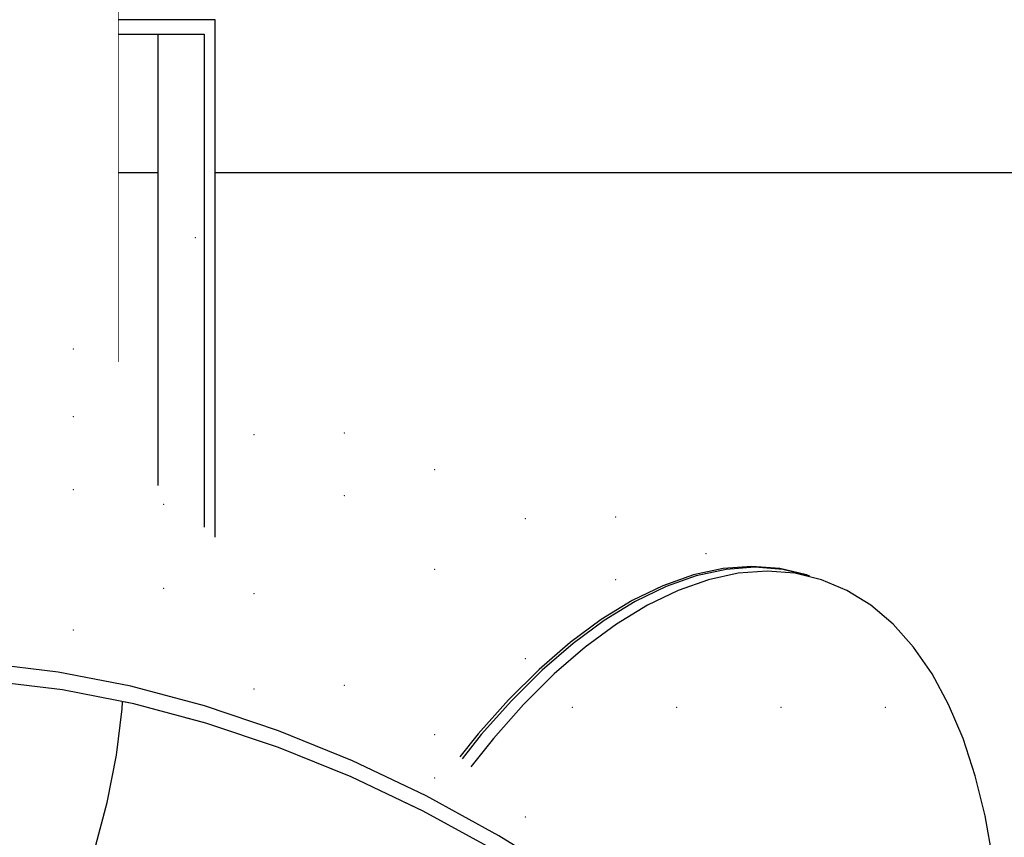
# Model space of a CAD drawing. Header units: millimetres. Extents: x -543656 to -529918, y -2500 to 6290.
# Tile 32 of 58: x -538948 to -538812, y 4940 to 5053. Entities that reach past the tile are written whole.
import ezdxf

# ---------------------------------------------------------------- set-up
doc = ezdxf.new("R2010")
doc.units = ezdxf.units.MM
doc.header["$MEASUREMENT"] = 0
doc.linetypes.add('Wipeout_Contour', pattern=[1000, 0, -1000])
for name, color, linetype in [('2 - KÓTA NS.2D', 7, 'Continuous'), ('3 - SVĚTLA.3D', 7, 'Continuous'), ('4 - OBKLADY VNĚJŠÍ.3D', 7, 'Continuous'), ('4 - PRVKY ZÁMEČNICKÉ.3D', 7, 'Continuous'), ('Výplně - Povrchové', 7, 'Continuous'), ('Výplně – Řezové', 7, 'Continuous')]:
    doc.layers.add(name, color=color, linetype=linetype)
doc.styles.add('GENEROVANÝ_STYL_1', font='Arial.ttf')
doc.dimstyles.new('GENEROVANÝ_STYL__1', dxfattribs={"dimtxt": 100, "dimasz": 85.5, "dimexe": 0.18, "dimexo": 450, "dimgap": 0, "dimtad": 1, "dimdec": 0, "dimzin": 0, "dimdsep": 46, "dimtxsty": 'GENEROVANÝ_STYL_1', "dimblk": 'ARROWHEAD_6', "dimblk1": 'ARROWHEAD_6', "dimblk2": 'ARROWHEAD_6', "dimcen": 0.09, "dimclrd": 256, "dimclre": 256, "dimclrt": 256, "dimazin": 0, "dimtfac": 1, "dimtdec": 4, "dimtmove": 0, "dimatfit": 3, "dimfxl": 1, "dimtolj": 1, "dimtzin": 0, "dimarcsym": 0})

# ---------------------------------------------------------------- blocks, each defined once
blk = doc.blocks.new('Řez_27', base_point=(-1697940.48, 0))
at = {"color": 254, "linetype": 'Wipeout_Contour', "lineweight": 0, "ltscale": 16710043.8509302}
blk.add_wipeout([(-539054.22, 5051.08), (-539054.22, 5021.72), (-539047.73, 5022.05), (-539046.73, 5021.9), (-539046.73, 5009.38), (-539045.93, 5010.29), (-539041.68, 5014.5), (-539038.78, 5017.01), (-539033.64, 5017.04), (-539032.38, 5017.05), (-539031.02, 5017.75), (-539024.5, 5020.59), (-539017.98, 5022.95), (-539011.51, 5024.79), (-539005.12, 5026.12), (-538998.85, 5026.92), (-538992.74, 5027.19), (-538986.83, 5026.92), (-538981.15, 5026.12), (-538975.74, 5024.79), (-538970.64, 5022.95), (-538965.87, 5020.59), (-538961.46, 5017.75), (-538957.45, 5014.42), (-538954.9, 5012.13), (-538934.22, 5005.74), (-538934.22, 5058.61), (-539054.22, 5058.61), (-539054.22, 5053.08), (-539047.09, 5053.08), (-539019.84, 5051.08)], dxfattribs=at).dxf.layer = 'Výplně - Povrchové'
at = {"layer": '4 - PRVKY ZÁMEČNICKÉ.3D', "color": 181, "linetype": 'Continuous', "lineweight": 30, "true_color": 0x9e3eff}
blk.add_line((-538934.22, 5058.61), (-538934.22, 5005.74), dxfattribs=at)
blk = doc.blocks.new('Řez_51', base_point=(-1697940.48, 0))
at = {"color": 254, "linetype": 'Wipeout_Contour', "lineweight": 0, "ltscale": 3231311.224943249}
blk.add_wipeout([(-538934.22, 5149.96), (-538934.22, 5053.08), (-538920.83, 5053.08), (-538920.83, 5031.92), (-537729.22, 5031.92), (-537729.22, 5149.96)], dxfattribs=at).dxf.layer = 'Výplně - Povrchové'
at = {"color": 254, "linetype": 'Wipeout_Contour', "lineweight": 0, "ltscale": 2155820.334147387}
blk.add_wipeout([(-538934.22, 5031.92), (-538928.79, 5031.92), (-538928.79, 5051.08), (-538934.22, 5051.08)], dxfattribs=at).dxf.layer = 'Výplně - Povrchové'
blk = doc.blocks.new('Řez_52', base_point=(-1697940.48, 0))
at = {"color": 254, "linetype": 'Wipeout_Contour', "lineweight": 0, "ltscale": 30711296.9890843}
blk.add_wipeout([(-538933.02, 4754.8), (-538939.22, 4754.01), (-538939.22, 500), (-537724.22, 500), (-537724.22, 4888.41), (-537729.22, 4888.41), (-537729.22, 5031.92), (-538920.83, 5031.92), (-538920.83, 5001.59), (-538839.08, 4976.3), (-538838.92, 4976.23), (-538838.66, 4976.17), (-538836.99, 4975.65), (-538833.48, 4974.17), (-538830.18, 4972.11), (-538827.11, 4969.49), (-538824.28, 4966.31), (-538821.71, 4962.61), (-538819.43, 4958.39), (-538817.43, 4953.7), (-538815.74, 4948.55), (-538814.37, 4942.98), (-538813.32, 4937.02), (-538812.61, 4930.72), (-538812.22, 4924.1), (-538812.18, 4917.21), (-538812.47, 4910.1), (-538813.1, 4902.8), (-538814.06, 4895.36), (-538815.34, 4887.83), (-538816.95, 4880.25), (-538818.86, 4872.67), (-538821.07, 4865.14), (-538823.56, 4857.7), (-538826.32, 4850.4), (-538829.33, 4843.28), (-538832.57, 4836.4), (-538836.03, 4829.78), (-538839.67, 4823.47), (-538843.49, 4817.52), (-538847.44, 4811.95), (-538851.52, 4806.8), (-538855.69, 4802.1), (-538859.94, 4797.89), (-538864.22, 4794.18), (-538868.52, 4791.01), (-538868.86, 4790.8), (-538870.18, 4789.43), (-538875.89, 4784.09), (-538881.82, 4779.1), (-538887.95, 4774.48), (-538894.24, 4770.27), (-538900.64, 4766.49), (-538907.12, 4763.17), (-538913.64, 4760.32), (-538920.16, 4757.97), (-538926.63, 4756.12)], dxfattribs=at).dxf.layer = 'Výplně - Povrchové'
at = {"layer": '4 - OBKLADY VNĚJŠÍ.3D', "color": 7, "linetype": 'Continuous', "lineweight": 30}
blk.add_line((-537729.22, 5031.92), (-538920.83, 5031.92), dxfattribs=at)
at = {"color": 254, "linetype": 'Wipeout_Contour', "lineweight": 0, "ltscale": 2155819.472980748}
blk.add_wipeout([(-538928.79, 5031.92), (-538934.22, 5031.92), (-538934.22, 5005.74), (-538928.79, 5004.06)], dxfattribs=at).dxf.layer = 'Výplně - Povrchové'
at = {"layer": '4 - OBKLADY VNĚJŠÍ.3D', "color": 7, "linetype": 'Continuous', "lineweight": 30}
blk.add_line((-538928.79, 5031.92), (-538934.22, 5031.92), dxfattribs=at)
blk = doc.blocks.new('Řez_110', base_point=(-1697940.48, 0))
at = {"color": 254, "linetype": 'Wipeout_Contour', "lineweight": 0, "ltscale": 2155860.023939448}
blk.add_wipeout([(-538954.9, 5012.13), (-538954.47, 5011.75), (-538928.79, 5003.8), (-538928.79, 5004.06)], dxfattribs=at).dxf.layer = 'Výplně - Povrchové'
at = {"color": 254, "linetype": 'Wipeout_Contour', "lineweight": 0, "ltscale": 2155615.842162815}
blk.add_wipeout([(-538839.08, 4976.3), (-538920.83, 5001.59), (-538920.83, 5001.34), (-538842.77, 4977.19)], dxfattribs=at).dxf.layer = 'Výplně - Povrchové'
at = {"color": 254, "linetype": 'Wipeout_Contour', "lineweight": 0, "ltscale": 24794578.17682935}
blk.add_wipeout([(-539039.63, 4895.49), (-539040.02, 4886.76), (-539039.63, 4877.73), (-539038.45, 4868.47), (-539036.49, 4859.03), (-539033.76, 4849.47), (-539033.22, 4847.97), (-539027.96, 4849.06), (-539021.61, 4850.87), (-539015.23, 4853.17), (-539008.84, 4855.96), (-539002.49, 4859.22), (-538996.21, 4862.92), (-538990.05, 4867.05), (-538984.04, 4871.57), (-538978.23, 4876.46), (-538972.63, 4881.7), (-538967.3, 4887.24), (-538962.26, 4893.05), (-538957.55, 4899.11), (-538953.19, 4905.36), (-538949.21, 4911.77), (-538945.63, 4918.31), (-538942.49, 4924.92), (-538939.78, 4931.58), (-538937.54, 4938.24), (-538935.78, 4944.86), (-538934.5, 4951.4), (-538933.72, 4957.81), (-538933.68, 4958.78), (-538941.96, 4960.4), (-538951.62, 4961.57), (-538961.05, 4962), (-538970.17, 4961.66), (-538978.93, 4960.57), (-538987.29, 4958.74), (-538995.18, 4956.16), (-539002.55, 4952.87), (-539009.37, 4948.87), (-539015.59, 4944.2), (-539021.17, 4938.89), (-539026.08, 4932.96), (-539030.28, 4926.45), (-539033.76, 4919.4), (-539036.49, 4911.86), (-539038.45, 4903.88)], dxfattribs=at).dxf.layer = 'Výplně - Povrchové'
at = {"color": 254, "linetype": 'Wipeout_Contour', "lineweight": 0, "ltscale": 2155858.094284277}
blk.add_wipeout([(-538954.47, 5011.75), (-538952.95, 5010.39), (-538928.79, 5002.91), (-538928.79, 5003.8)], dxfattribs=at).dxf.layer = 'Výplně - Povrchové'
at = {"color": 254, "linetype": 'Wipeout_Contour', "lineweight": 0, "ltscale": 2155623.383282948}
blk.add_wipeout([(-538920.83, 5001.34), (-538920.83, 5000.45), (-538846.63, 4977.49), (-538842.77, 4977.19)], dxfattribs=at).dxf.layer = 'Výplně - Povrchové'
at = {"color": 254, "linetype": 'Wipeout_Contour', "lineweight": 0, "ltscale": 2694827.676055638}
blk.add_wipeout([(-538952.95, 5010.39), (-538950.77, 5008.42), (-538950.43, 5008.07), (-538928.79, 5001.38), (-538928.79, 5002.91)], dxfattribs=at).dxf.layer = 'Výplně - Povrchové'
at = {"color": 254, "linetype": 'Wipeout_Contour', "lineweight": 0, "ltscale": 2155631.201636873}
blk.add_wipeout([(-538846.63, 4977.49), (-538920.83, 5000.45), (-538920.83, 4998.91), (-538850.62, 4977.19)], dxfattribs=at).dxf.layer = 'Výplně - Povrchové'
at = {"color": 254, "linetype": 'Wipeout_Contour', "lineweight": 0, "ltscale": 3233792.686763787}
blk.add_wipeout([(-538950.43, 5008.07), (-538950.24, 5007.87), (-538949.1, 5006.92), (-538946.68, 5004.75), (-538928.79, 4999.22), (-538928.79, 5001.38)], dxfattribs=at).dxf.layer = 'Výplně - Povrchové'
at = {"color": 254, "linetype": 'Wipeout_Contour', "lineweight": 0, "ltscale": 2155639.249042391}
blk.add_wipeout([(-538920.83, 4996.75), (-538854.72, 4976.3), (-538850.62, 4977.19), (-538920.83, 4998.91)], dxfattribs=at).dxf.layer = 'Výplně - Povrchové'
at = {"color": 254, "linetype": 'Wipeout_Contour', "lineweight": 0, "ltscale": 2155839.25299727}
blk.add_wipeout([(-538946.68, 5004.75), (-538941.96, 5000.51), (-538928.79, 4996.44), (-538928.79, 4999.22)], dxfattribs=at).dxf.layer = 'Výplně - Povrchové'
at = {"color": 254, "linetype": 'Wipeout_Contour', "lineweight": 0, "ltscale": 2155647.475538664}
blk.add_wipeout([(-538920.83, 4993.97), (-538858.92, 4974.82), (-538854.72, 4976.3), (-538920.83, 4996.75)], dxfattribs=at).dxf.layer = 'Výplně - Povrchové'
at = {"color": 254, "linetype": 'Wipeout_Contour', "lineweight": 0, "ltscale": 2155828.830596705}
blk.add_wipeout([(-538928.79, 4996.44), (-538941.96, 5000.51), (-538936.23, 4995.36), (-538928.79, 4993.06)], dxfattribs=at).dxf.layer = 'Výplně - Povrchové'
at = {"color": 254, "linetype": 'Wipeout_Contour', "lineweight": 0, "ltscale": 2155655.830366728}
blk.add_wipeout([(-538920.83, 4990.6), (-538863.17, 4972.76), (-538858.92, 4974.82), (-538920.83, 4993.97)], dxfattribs=at).dxf.layer = 'Výplně - Povrchové'
at = {"color": 254, "linetype": 'Wipeout_Contour', "lineweight": 0, "ltscale": 2155816.679045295}
blk.add_wipeout([(-538936.23, 4995.36), (-538929.51, 4989.33), (-538928.79, 4989.11), (-538928.79, 4993.06)], dxfattribs=at).dxf.layer = 'Výplně - Povrchové'
at = {"color": 254, "linetype": 'Wipeout_Contour', "lineweight": 0, "ltscale": 2155664.261989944}
blk.add_wipeout([(-538863.17, 4972.76), (-538920.83, 4990.6), (-538920.83, 4986.65), (-538867.47, 4970.14)], dxfattribs=at).dxf.layer = 'Výplně - Povrchové'
at = {"color": 254, "linetype": 'Wipeout_Contour', "lineweight": 0, "ltscale": 1616856.864621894}
blk.add_wipeout([(-538928.79, 4989.11), (-538929.51, 4989.33), (-538928.79, 4988.68)], dxfattribs=at).dxf.layer = 'Výplně - Povrchové'
at = {"color": 254, "linetype": 'Wipeout_Contour', "lineweight": 0, "ltscale": 2155672.718330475}
blk.add_wipeout([(-538920.83, 4982.14), (-538871.77, 4966.96), (-538867.47, 4970.14), (-538920.83, 4986.65)], dxfattribs=at).dxf.layer = 'Výplně - Povrchové'
at = {"color": 254, "linetype": 'Wipeout_Contour', "lineweight": 0, "ltscale": 2694617.117212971}
blk.add_wipeout([(-538920.83, 4982.14), (-538920.83, 4981.53), (-538913.31, 4974.78), (-538876.05, 4963.25), (-538871.77, 4966.96)], dxfattribs=at).dxf.layer = 'Výplně - Povrchové'
at = {"color": 254, "linetype": 'Wipeout_Contour', "lineweight": 0, "ltscale": 2155665.241012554}
blk.add_wipeout([(-538913.31, 4974.78), (-538903.93, 4966.35), (-538880.3, 4959.04), (-538876.05, 4963.25)], dxfattribs=at).dxf.layer = 'Výplně - Povrchové'
at = {"color": 254, "linetype": 'Wipeout_Contour', "lineweight": 0, "ltscale": 2155653.974309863}
blk.add_wipeout([(-538903.93, 4966.35), (-538893.76, 4957.22), (-538884.47, 4954.35), (-538880.3, 4959.04)], dxfattribs=at).dxf.layer = 'Výplně - Povrchové'
at = {"color": 254, "linetype": 'Wipeout_Contour', "lineweight": 0, "ltscale": 1616733.773397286}
blk.add_wipeout([(-538884.47, 4954.35), (-538893.76, 4957.22), (-538887, 4951.15)], dxfattribs=at).dxf.layer = 'Výplně - Povrchové'
at = {"color": 254, "linetype": 'Wipeout_Contour', "lineweight": 0, "ltscale": 14011036.46150926}
blk.add_wipeout([(-538884.47, 4954.35), (-538887, 4951.15), (-538886.7, 4950.88), (-538884.05, 4954.22), (-538879.88, 4958.91), (-538875.64, 4963.13), (-538871.35, 4966.83), (-538867.05, 4970.01), (-538862.76, 4972.63), (-538858.5, 4974.69), (-538854.31, 4976.17), (-538850.2, 4977.06), (-538846.21, 4977.36), (-538842.35, 4977.06), (-538838.92, 4976.23), (-538839.08, 4976.3), (-538842.77, 4977.19), (-538846.63, 4977.49), (-538850.62, 4977.19), (-538854.72, 4976.3), (-538858.92, 4974.82), (-538863.17, 4972.76), (-538867.47, 4970.14), (-538871.77, 4966.96), (-538876.05, 4963.25), (-538880.3, 4959.04)], dxfattribs=at).dxf.layer = 'Výplně - Povrchové'
at = {"color": 254, "linetype": 'Wipeout_Contour', "lineweight": 0, "ltscale": 2155450.59907584}
blk.add_wipeout([(-538838.66, 4976.17), (-538842.35, 4977.06), (-538840.68, 4976.54), (-538836.99, 4975.65)], dxfattribs=at).dxf.layer = 'Výplně - Povrchové'
at = {"color": 254, "linetype": 'Wipeout_Contour', "lineweight": 0, "ltscale": 2155465.711927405}
blk.add_wipeout([(-538842.35, 4977.06), (-538846.21, 4977.36), (-538844.53, 4976.84), (-538840.68, 4976.54)], dxfattribs=at).dxf.layer = 'Výplně - Povrchové'
at = {"color": 254, "linetype": 'Wipeout_Contour', "lineweight": 0, "ltscale": 2155481.403077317}
blk.add_wipeout([(-538846.21, 4977.36), (-538850.2, 4977.06), (-538848.53, 4976.54), (-538844.53, 4976.84)], dxfattribs=at).dxf.layer = 'Výplně - Povrchové'
at = {"color": 254, "linetype": 'Wipeout_Contour', "lineweight": 0, "ltscale": 2155497.575784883}
blk.add_wipeout([(-538850.2, 4977.06), (-538854.31, 4976.17), (-538852.63, 4975.65), (-538848.53, 4976.54)], dxfattribs=at).dxf.layer = 'Výplně - Povrchové'
at = {"color": 254, "linetype": 'Wipeout_Contour', "lineweight": 0, "ltscale": 2155514.130348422}
blk.add_wipeout([(-538858.5, 4974.69), (-538856.83, 4974.17), (-538852.63, 4975.65), (-538854.31, 4976.17)], dxfattribs=at).dxf.layer = 'Výplně - Povrchové'
at = {"color": 254, "linetype": 'Wipeout_Contour', "lineweight": 0, "ltscale": 2155530.964719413}
blk.add_wipeout([(-538858.5, 4974.69), (-538862.76, 4972.63), (-538861.08, 4972.11), (-538856.83, 4974.17)], dxfattribs=at).dxf.layer = 'Výplně - Povrchové'
at = {"color": 254, "linetype": 'Wipeout_Contour', "lineweight": 0, "ltscale": 2155547.975131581}
blk.add_wipeout([(-538862.76, 4972.63), (-538867.05, 4970.01), (-538865.37, 4969.49), (-538861.08, 4972.11)], dxfattribs=at).dxf.layer = 'Výplně - Povrchové'
at = {"color": 254, "linetype": 'Wipeout_Contour', "lineweight": 0, "ltscale": 2155565.056739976}
blk.add_wipeout([(-538867.05, 4970.01), (-538871.35, 4966.83), (-538869.68, 4966.31), (-538865.37, 4969.49)], dxfattribs=at).dxf.layer = 'Výplně - Povrchové'
at = {"color": 254, "linetype": 'Wipeout_Contour', "lineweight": 0, "ltscale": 2155582.10426664}
blk.add_wipeout([(-538871.35, 4966.83), (-538875.64, 4963.13), (-538873.96, 4962.61), (-538869.68, 4966.31)], dxfattribs=at).dxf.layer = 'Výplně - Povrchové'
at = {"color": 254, "linetype": 'Wipeout_Contour', "lineweight": 0, "ltscale": 2155599.012648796}
blk.add_wipeout([(-538875.64, 4963.13), (-538879.88, 4958.91), (-538878.2, 4958.39), (-538873.96, 4962.61)], dxfattribs=at).dxf.layer = 'Výplně - Povrchové'
at = {"color": 254, "linetype": 'Wipeout_Contour', "lineweight": 0, "ltscale": 2155615.677685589}
blk.add_wipeout([(-538879.88, 4958.91), (-538884.05, 4954.22), (-538882.38, 4953.7), (-538878.2, 4958.39)], dxfattribs=at).dxf.layer = 'Výplně - Povrchové'
at = {"color": 254, "linetype": 'Wipeout_Contour', "lineweight": 0, "ltscale": 2155629.512081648}
blk.add_wipeout([(-538886.7, 4950.88), (-538885.48, 4949.78), (-538882.38, 4953.7), (-538884.05, 4954.22)], dxfattribs=at).dxf.layer = 'Výplně - Povrchové'
at = {"color": 254, "linetype": 'Wipeout_Contour', "lineweight": 0, "ltscale": 47419955.98496186}
blk.add_wipeout([(-538885.48, 4949.78), (-538866.92, 4933.12), (-538866, 4933.79), (-538863.43, 4935.37), (-538860.88, 4936.6), (-538858.36, 4937.49), (-538855.9, 4938.03), (-538853.5, 4938.2), (-538851.19, 4938.03), (-538848.97, 4937.49), (-538846.87, 4936.6), (-538844.89, 4935.37), (-538843.04, 4933.79), (-538841.35, 4931.89), (-538839.81, 4929.66), (-538838.44, 4927.14), (-538837.24, 4924.32), (-538836.23, 4921.23), (-538835.4, 4917.89), (-538834.77, 4914.31), (-538834.34, 4910.53), (-538834.11, 4906.56), (-538834.09, 4902.43), (-538834.26, 4898.16), (-538834.36, 4897.06), (-538834.14, 4896.58), (-538832.4, 4891.24), (-538831.15, 4885.58), (-538830.42, 4879.65), (-538830.19, 4873.47), (-538830.48, 4867.1), (-538831.27, 4860.55), (-538832.57, 4853.88), (-538834.37, 4847.13), (-538836.66, 4840.33), (-538839.42, 4833.54), (-538842.63, 4826.79), (-538846.28, 4820.12), (-538850.34, 4813.57), (-538854.79, 4807.19), (-538859.6, 4801.02), (-538864.74, 4795.08), (-538868.86, 4790.8), (-538868.52, 4791.01), (-538864.22, 4794.18), (-538859.94, 4797.89), (-538855.69, 4802.1), (-538851.52, 4806.8), (-538847.44, 4811.95), (-538843.49, 4817.52), (-538839.67, 4823.47), (-538836.03, 4829.78), (-538832.57, 4836.4), (-538829.33, 4843.28), (-538826.32, 4850.4), (-538823.56, 4857.7), (-538821.07, 4865.14), (-538818.86, 4872.67), (-538816.95, 4880.25), (-538815.34, 4887.83), (-538814.06, 4895.36), (-538813.1, 4902.8), (-538812.47, 4910.1), (-538812.18, 4917.21), (-538812.22, 4924.1), (-538812.61, 4930.72), (-538813.32, 4937.02), (-538814.37, 4942.98), (-538815.74, 4948.55), (-538817.43, 4953.7), (-538819.43, 4958.39), (-538821.71, 4962.61), (-538824.28, 4966.31), (-538827.11, 4969.49), (-538830.18, 4972.11), (-538833.48, 4974.17), (-538836.99, 4975.65), (-538840.68, 4976.54), (-538844.53, 4976.84), (-538848.53, 4976.54), (-538852.63, 4975.65), (-538856.83, 4974.17), (-538861.08, 4972.11), (-538865.37, 4969.49), (-538869.68, 4966.31), (-538873.96, 4962.61), (-538878.2, 4958.39), (-538882.38, 4953.7)], dxfattribs=at).dxf.layer = 'Výplně - Povrchové'
at = {"layer": '3 - SVĚTLA.3D', "color": 181, "linetype": 'Continuous', "lineweight": 30, "true_color": 0x9e3eff}
for p, q in [((-538842.35, 4977.06), (-538846.21, 4977.36)), ((-538839.08, 4976.3), (-538842.77, 4977.19)), ((-538838.66, 4976.17), (-538842.35, 4977.06)), ((-538840.68, 4976.54), (-538844.53, 4976.84)), ((-538836.99, 4975.65), (-538840.68, 4976.54)), ((-538838.92, 4976.23), (-538839.08, 4976.3)), ((-538833.48, 4974.17), (-538836.99, 4975.65)), ((-538830.18, 4972.11), (-538833.48, 4974.17)), ((-538827.11, 4969.49), (-538830.18, 4972.11)), ((-538824.28, 4966.31), (-538827.11, 4969.49)), ((-538821.71, 4962.61), (-538824.28, 4966.31)), ((-538819.43, 4958.39), (-538821.71, 4962.61)), ((-538817.43, 4953.7), (-538819.43, 4958.39)), ((-538815.74, 4948.55), (-538817.43, 4953.7)), ((-538814.37, 4942.98), (-538815.74, 4948.55)), ((-538813.32, 4937.02), (-538814.37, 4942.98))]:
    blk.add_line(p, q, dxfattribs=at)
at = {"layer": '3 - SVĚTLA.3D', "color": 7, "linetype": 'Continuous', "lineweight": 0}
for p in [(-538842.6, 4958), (-538828.17, 4958)]:
    blk.add_point(p, dxfattribs=at)
at = {"color": 254, "linetype": 'Wipeout_Contour', "lineweight": 0, "ltscale": 2694566.53050419}
blk.add_wipeout([(-538953.11, 5010.25), (-538852.83, 4920.17), (-538849.95, 4917.68), (-538847.23, 4915.42), (-538949.1, 5006.92)], dxfattribs=at).dxf.layer = 'Výplně - Povrchové'
at = {"layer": '3 - SVĚTLA.3D', "color": 181, "linetype": 'Continuous', "lineweight": 30, "true_color": 0x9e3eff}
for p, q in [((-538846.63, 4977.49), (-538850.62, 4977.19)), ((-538846.21, 4977.36), (-538850.2, 4977.06)), ((-538842.77, 4977.19), (-538846.63, 4977.49)), ((-538844.53, 4976.84), (-538848.53, 4976.54))]:
    blk.add_line(p, q, dxfattribs=at)
at = {"color": 254, "linetype": 'Wipeout_Contour', "lineweight": 0, "ltscale": 2155717.137086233}
blk.add_wipeout([(-538957.52, 5013.09), (-538862.14, 4927.42), (-538852.83, 4920.17), (-538953.11, 5010.25)], dxfattribs=at).dxf.layer = 'Výplně - Povrchové'
at = {"layer": '3 - SVĚTLA.3D', "color": 181, "linetype": 'Continuous', "lineweight": 30, "true_color": 0x9e3eff}
for p, q in [((-538850.62, 4977.19), (-538854.72, 4976.3)), ((-538850.2, 4977.06), (-538854.31, 4976.17)), ((-538854.72, 4976.3), (-538858.92, 4974.82)), ((-538854.31, 4976.17), (-538858.5, 4974.69)), ((-538852.63, 4975.65), (-538856.83, 4974.17)), ((-538848.53, 4976.54), (-538852.63, 4975.65)), ((-538856.83, 4974.17), (-538861.08, 4972.11))]:
    blk.add_line(p, q, dxfattribs=at)
at = {"layer": '3 - SVĚTLA.3D', "color": 7, "linetype": 'Continuous', "lineweight": 0}
for p in [(-538852.98, 4979.25), (-538857.04, 4958)]:
    blk.add_point(p, dxfattribs=at)
at = {"color": 254, "linetype": 'Wipeout_Contour', "lineweight": 0, "ltscale": 2155745.410950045}
blk.add_wipeout([(-538957.52, 5013.09), (-538962.29, 5015.45), (-538871.75, 4934.13), (-538862.14, 4927.42)], dxfattribs=at).dxf.layer = 'Výplně - Povrchové'
at = {"layer": '3 - SVĚTLA.3D', "color": 181, "linetype": 'Continuous', "lineweight": 30, "true_color": 0x9e3eff}
for p, q in [((-538858.92, 4974.82), (-538863.17, 4972.76)), ((-538858.5, 4974.69), (-538862.76, 4972.63)), ((-538863.17, 4972.76), (-538867.47, 4970.14)), ((-538862.76, 4972.63), (-538867.05, 4970.01)), ((-538861.08, 4972.11), (-538865.37, 4969.49)), ((-538865.37, 4969.49), (-538869.68, 4966.31))]:
    blk.add_line(p, q, dxfattribs=at)
at = {"layer": '3 - SVĚTLA.3D', "color": 7, "linetype": 'Continuous', "lineweight": 0}
for p in [(-538865.48, 4984.33), (-538865.48, 4975.65)]:
    blk.add_point(p, dxfattribs=at)
at = {"color": 254, "linetype": 'Wipeout_Contour', "lineweight": 0, "ltscale": 2155774.920367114}
blk.add_wipeout([(-538967.39, 5017.29), (-538881.62, 4940.25), (-538871.75, 4934.13), (-538962.29, 5015.45)], dxfattribs=at).dxf.layer = 'Výplně - Povrchové'
at = {"layer": '3 - SVĚTLA.3D', "color": 181, "linetype": 'Continuous', "lineweight": 30, "true_color": 0x9e3eff}
for p, q in [((-538867.47, 4970.14), (-538871.77, 4966.96)), ((-538867.05, 4970.01), (-538871.35, 4966.83)), ((-538871.77, 4966.96), (-538876.05, 4963.25)), ((-538871.35, 4966.83), (-538875.64, 4963.13)), ((-538869.68, 4966.31), (-538873.96, 4962.61))]:
    blk.add_line(p, q, dxfattribs=at)
at = {"layer": '3 - SVĚTLA.3D', "color": 7, "linetype": 'Continuous', "lineweight": 0}
for p in [(-538877.98, 4984.08), (-538877.98, 4964.74), (-538871.47, 4958)]:
    blk.add_point(p, dxfattribs=at)
at = {"color": 254, "linetype": 'Wipeout_Contour', "lineweight": 0, "ltscale": 2155805.483378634}
blk.add_wipeout([(-538967.39, 5017.29), (-538972.8, 5018.62), (-538891.67, 4945.75), (-538881.62, 4940.25)], dxfattribs=at).dxf.layer = 'Výplně - Povrchové'
at = {"layer": '3 - SVĚTLA.3D', "color": 7, "linetype": 'Continuous', "lineweight": 0}
for p in [(-538890.48, 4990.86), (-538890.48, 4977.09)]:
    blk.add_point(p, dxfattribs=at)
at = {"color": 254, "linetype": 'Wipeout_Contour', "lineweight": 0, "ltscale": 2155836.911574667}
blk.add_wipeout([(-538978.48, 5019.42), (-538901.85, 4950.59), (-538891.67, 4945.75), (-538972.8, 5018.62)], dxfattribs=at).dxf.layer = 'Výplně - Povrchové'
at = {"color": 254, "linetype": 'Wipeout_Contour', "lineweight": 0, "ltscale": 2694525.111467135}
blk.add_wipeout([(-538895.04, 4945.03), (-538870.9, 4923.35), (-538869.06, 4925.4), (-538885.1, 4939.8), (-538892.08, 4943.62)], dxfattribs=at).dxf.layer = 'Výplně - Povrchové'
at = {"color": 254, "linetype": 'Wipeout_Contour', "lineweight": 0, "ltscale": 2155869.011173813}
blk.add_wipeout([(-538978.48, 5019.42), (-538984.39, 5019.69), (-538912.09, 4954.75), (-538901.85, 4950.59)], dxfattribs=at).dxf.layer = 'Výplně - Povrchové'
at = {"color": 254, "linetype": 'Wipeout_Contour', "lineweight": 0, "ltscale": 2694559.08447706}
blk.add_wipeout([(-538902.05, 4948.37), (-538905.07, 4949.59), (-538873.11, 4920.89), (-538870.9, 4923.35), (-538895.04, 4945.03)], dxfattribs=at).dxf.layer = 'Výplně - Povrchové'
at = {"layer": '3 - SVĚTLA.3D', "color": 7, "linetype": 'Continuous', "lineweight": 0}
for p in [(-538902.98, 4995.94), (-538902.98, 4987.25), (-538902.98, 4961.03)]:
    blk.add_point(p, dxfattribs=at)
at = {"color": 254, "linetype": 'Wipeout_Contour', "lineweight": 0, "ltscale": 2155901.584211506}
blk.add_wipeout([(-538984.39, 5019.69), (-538990.5, 5019.42), (-538922.33, 4958.2), (-538912.09, 4954.75)], dxfattribs=at).dxf.layer = 'Výplně - Povrchové'
at = {"color": 254, "linetype": 'Wipeout_Contour', "lineweight": 0, "ltscale": 2694593.990051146}
blk.add_wipeout([(-538915.13, 4953.46), (-538875.68, 4918.03), (-538873.11, 4920.89), (-538905.07, 4949.59), (-538912.09, 4952.44)], dxfattribs=at).dxf.layer = 'Výplně - Povrchové'
at = {"layer": '3 - SVĚTLA.3D', "color": 7, "linetype": 'Continuous', "lineweight": 0}
for p in [(-538915.48, 4995.68), (-538915.48, 4973.72), (-538915.48, 4960.52)]:
    blk.add_point(p, dxfattribs=at)
at = {"color": 254, "linetype": 'Wipeout_Contour', "lineweight": 0, "ltscale": 2155934.429882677}
blk.add_wipeout([(-538990.5, 5019.42), (-538996.77, 5018.62), (-538932.51, 4960.91), (-538922.33, 4958.2)], dxfattribs=at).dxf.layer = 'Výplně - Povrchové'
at = {"color": 254, "linetype": 'Wipeout_Contour', "lineweight": 0, "ltscale": 2694629.599836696}
blk.add_wipeout([(-538922.13, 4955.82), (-538925.17, 4956.63), (-538878.59, 4914.79), (-538875.68, 4918.03), (-538915.13, 4953.46)], dxfattribs=at).dxf.layer = 'Výplně - Povrchové'
at = {"layer": '3 - SVĚTLA.3D', "color": 7, "linetype": 'Continuous', "lineweight": 0}
blk.add_point((-538927.98, 4974.47), dxfattribs=at)
at = {"color": 254, "linetype": 'Wipeout_Contour', "lineweight": 0, "ltscale": 2155795.761033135}
blk.add_wipeout([(-538922.36, 5051.08), (-538928.79, 5051.08), (-538928.79, 4988.68), (-538922.36, 4982.91)], dxfattribs=at).dxf.layer = 'Výplně - Povrchové'
at = {"color": 254, "linetype": 'Wipeout_Contour', "lineweight": 0, "ltscale": 2155967.34579597}
blk.add_wipeout([(-538996.77, 5018.62), (-539003.16, 5017.29), (-538942.57, 4962.87), (-538932.51, 4960.91)], dxfattribs=at).dxf.layer = 'Výplně - Povrchové'
at = {"color": 254, "linetype": 'Wipeout_Contour', "lineweight": 0, "ltscale": 3233620.234392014}
blk.add_wipeout([(-538933.68, 4958.78), (-538933.72, 4957.81), (-538881.82, 4911.19), (-538878.59, 4914.79), (-538925.17, 4956.63), (-538932.1, 4958.48)], dxfattribs=at).dxf.layer = 'Výplně - Povrchové'
at = {"layer": '3 - SVĚTLA.3D', "color": 181, "linetype": 'Continuous', "lineweight": 30, "true_color": 0x9e3eff}
for p, q in [((-538876.05, 4963.25), (-538880.3, 4959.04)), ((-538875.64, 4963.13), (-538879.88, 4958.91)), ((-538873.96, 4962.61), (-538878.2, 4958.39))]:
    blk.add_line(p, q, dxfattribs=at)
at = {"layer": '3 - SVĚTLA.3D', "color": 7, "linetype": 'Continuous', "lineweight": 0}
for p in [(-538940.48, 5007.54), (-538940.48, 4998.18), (-538940.48, 4988.09), (-538940.48, 4968.67), (-538877.98, 4942.83)]:
    blk.add_point(p, dxfattribs=at)
at = {"color": 254, "linetype": 'Wipeout_Contour', "lineweight": 0, "ltscale": 3233696.369585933}
blk.add_wipeout([(-538934.22, 5053.08), (-538934.22, 5051.08), (-538922.36, 5051.08), (-538922.36, 4982.91), (-538920.83, 4981.53), (-538920.83, 5053.08)], dxfattribs=at).dxf.layer = 'Výplně - Povrchové'
at = {"color": 254, "linetype": 'Wipeout_Contour', "lineweight": 0, "ltscale": 2156000.129110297}
blk.add_wipeout([(-539003.16, 5017.29), (-539009.63, 5015.45), (-538952.43, 4964.07), (-538942.57, 4962.87)], dxfattribs=at).dxf.layer = 'Výplně - Povrchové'
at = {"color": 254, "linetype": 'Wipeout_Contour', "lineweight": 0, "ltscale": 2155725.6286294}
blk.add_wipeout([(-538933.72, 4957.81), (-538934.5, 4951.4), (-538885.36, 4907.25), (-538881.82, 4911.19)], dxfattribs=at).dxf.layer = 'Výplně - Povrchové'
at = {"layer": '3 - SVĚTLA.3D', "color": 181, "linetype": 'Continuous', "lineweight": 30, "true_color": 0x9e3eff}
for p, q in [((-538920.83, 5053.08), (-538934.22, 5053.08)), ((-538920.83, 4981.53), (-538920.83, 5053.08)), ((-538934.22, 5051.08), (-538922.36, 5051.08)), ((-538928.79, 5051.08), (-538928.79, 4988.68)), ((-538922.36, 5051.08), (-538922.36, 4982.91)), ((-538933.72, 4957.81), (-538933.68, 4958.78)), ((-538880.3, 4959.04), (-538884.47, 4954.35)), ((-538879.88, 4958.91), (-538884.05, 4954.22)), ((-538878.2, 4958.39), (-538882.38, 4953.7))]:
    blk.add_line(p, q, dxfattribs=at)
at = {"layer": '3 - SVĚTLA.3D', "color": 7, "linetype": 'Continuous', "lineweight": 0}
for p in [(-538923.58, 5022.95), (-538927.98, 4986.08), (-538890.48, 4954.24)]:
    blk.add_point(p, dxfattribs=at)
at = {"color": 254, "linetype": 'Wipeout_Contour', "lineweight": 0, "ltscale": 2155734.848083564}
blk.add_wipeout([(-538934.5, 4951.4), (-538935.78, 4944.86), (-538889.18, 4903), (-538885.36, 4907.25)], dxfattribs=at).dxf.layer = 'Výplně - Povrchové'
at = {"layer": '3 - SVĚTLA.3D', "color": 181, "linetype": 'Continuous', "lineweight": 30, "true_color": 0x9e3eff}
for p, q in [((-538934.5, 4951.4), (-538933.72, 4957.81)), ((-538884.47, 4954.35), (-538887, 4951.15)), ((-538884.05, 4954.22), (-538886.7, 4950.88)), ((-538882.38, 4953.7), (-538885.48, 4949.78))]:
    blk.add_line(p, q, dxfattribs=at)
at = {"layer": '3 - SVĚTLA.3D', "color": 7, "linetype": 'Continuous', "lineweight": 0}
blk.add_point((-538890.48, 4948.23), dxfattribs=at)
at = {"color": 254, "linetype": 'Wipeout_Contour', "lineweight": 0, "ltscale": 2155745.584299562}
blk.add_wipeout([(-538937.54, 4938.24), (-538893.26, 4898.46), (-538889.18, 4903), (-538935.78, 4944.86)], dxfattribs=at).dxf.layer = 'Výplně - Povrchové'
at = {"layer": 'Výplně – Řezové', "linetype": 'Continuous', "lineweight": 0, "true_color": 0xbcbcbc}
h = blk.add_hatch(dxfattribs=at)
h.set_pattern_fill('OMÍTKA_MALTOVÉ_LOŽE', color=9, style=0, pattern_type=2)
h.set_pattern_definition([(45, (-1697940.485, 75), (-23.8648539, 23.8648539), [0, -22.5, 0, -33.75]), (110, (-1697865.485, 75), (31.714626, 11.5431798), [0, -16.5, 0, -28.5])])
h.paths.add_polyline_path([(-539042.23, 4896.64), (-539042.63, 4887.73), (-539042.23, 4878.52), (-539041.02, 4869.07), (-539039.03, 4859.43), (-539036.24, 4849.67), (-539032.7, 4839.85), (-539028.4, 4830.02), (-539023.4, 4820.25), (-539017.7, 4810.6), (-539011.36, 4801.13), (-539004.4, 4791.89), (-538996.87, 4782.94), (-538988.82, 4774.34), (-538983.39, 4769.11), (-538982.05, 4770.6), (-538987.29, 4775.64), (-538995.18, 4784.07), (-539002.55, 4792.84), (-539009.37, 4801.89), (-539015.59, 4811.18), (-539021.17, 4820.63), (-539026.08, 4830.21), (-539030.28, 4839.84), (-539033.76, 4849.47), (-539036.49, 4859.03), (-539038.45, 4868.47), (-539039.63, 4877.73), (-539040.02, 4886.76), (-539039.63, 4895.49), (-539038.45, 4903.88), (-539036.49, 4911.86), (-539033.76, 4919.4), (-539030.28, 4926.45), (-539026.08, 4932.96), (-539021.17, 4938.89), (-539015.59, 4944.2), (-539009.37, 4948.87), (-539002.55, 4952.87), (-538995.18, 4956.16), (-538987.29, 4958.74), (-538978.93, 4960.57), (-538970.17, 4961.66), (-538961.05, 4962), (-538951.62, 4961.57), (-538941.96, 4960.4), (-538932.1, 4958.48), (-538922.13, 4955.82), (-538912.09, 4952.44), (-538902.05, 4948.37), (-538892.08, 4943.62), (-538882.23, 4938.23), (-538872.56, 4932.23), (-538863.13, 4925.66), (-538854.01, 4918.55), (-538851.28, 4916.19), (-538849.95, 4917.68), (-538852.83, 4920.17), (-538862.14, 4927.42), (-538871.75, 4934.13), (-538881.62, 4940.25), (-538891.67, 4945.75), (-538901.85, 4950.59), (-538912.09, 4954.75), (-538922.33, 4958.2), (-538932.51, 4960.91), (-538942.57, 4962.87), (-538952.43, 4964.07), (-538962.05, 4964.5), (-538971.36, 4964.16), (-538980.3, 4963.05), (-538988.82, 4961.17), (-538996.87, 4958.55), (-539004.4, 4955.19), (-539011.36, 4951.11), (-539017.7, 4946.35), (-539023.4, 4940.92), (-539028.4, 4934.87), (-539032.7, 4928.23), (-539036.24, 4921.04), (-539039.03, 4913.34), (-539041.02, 4905.19)])
at = {"layer": '3 - SVĚTLA.3D', "color": 181, "linetype": 'Continuous', "lineweight": 30, "true_color": 0x9e3eff}
for p, q in [((-538935.78, 4944.86), (-538934.5, 4951.4)), ((-538937.54, 4938.24), (-538935.78, 4944.86))]:
    blk.add_line(p, q, dxfattribs=at)
at = {"layer": '3 - SVĚTLA.3D', "color": 9, "linetype": 'Continuous', "lineweight": 30, "true_color": 0xbcbcbc, "flags": 128}
for points in [[(-538871.75, 4934.13), (-538881.62, 4940.25), (-538891.67, 4945.75), (-538901.85, 4950.59), (-538912.09, 4954.75), (-538922.33, 4958.2), (-538932.51, 4960.91), (-538942.57, 4962.87), (-538952.43, 4964.07), (-538962.05, 4964.5), (-538971.36, 4964.16), (-538980.3, 4963.05), (-538988.82, 4961.17), (-538996.87, 4958.55), (-539004.4, 4955.19), (-539011.36, 4951.11), (-539017.7, 4946.35), (-539023.4, 4940.92), (-539028.4, 4934.87)], [(-538882.23, 4938.23), (-538892.08, 4943.62), (-538902.05, 4948.37), (-538912.09, 4952.44), (-538922.13, 4955.82), (-538932.1, 4958.48), (-538941.96, 4960.4), (-538951.62, 4961.57), (-538961.05, 4962), (-538970.17, 4961.66), (-538978.93, 4960.57), (-538987.29, 4958.74), (-538995.18, 4956.16), (-539002.55, 4952.87), (-539009.37, 4948.87), (-539015.59, 4944.2), (-539021.17, 4938.89)]]:
    blk.add_lwpolyline(points, dxfattribs=at)
blk = doc.blocks.new('*D191', base_point=(-1697940.48, 0))
at = {"layer": '2 - KÓTA NS.2D', "color": 96, "linetype": 'Continuous', "lineweight": 0, "true_color": 0x007d00}
for p, q in [((-538381.64, 5220.22), (-538381.64, 5287.72)), ((-537931.64, 5220.22), (-538466.02, 5220.22)), ((-538381.64, 500), (-538381.64, 5220.22)), ((-538297.27, 500), (-538831.64, 500)), ((-538381.64, 432.5), (-538381.64, 500))]:
    blk.add_line(p, q, dxfattribs=at)
at = {"layer": '2 - KÓTA NS.2D', "color": 96, "linetype": 'Continuous', "lineweight": 15, "true_color": 0x007d00}
for p, q in [((-538336.64, 5175.22), (-538426.64, 5265.22)), ((-538426.64, 545), (-538336.64, 455))]:
    blk.add_line(p, q, dxfattribs=at)
at = {"layer": '2 - KÓTA NS.2D', "color": 96, "lineweight": 0, "true_color": 0x007d00, "insert": (-538401.64, 2688.52), "char_height": 100, "attachment_point": 7, "rotation": 90, "style": 'GENEROVANÝ_STYL_1'}
blk.add_mtext('\\A1;{\\pql;\\fArial|b0|i0|c0|p0;\\W1.000000;4\xa0720}', dxfattribs=at)
blk = doc.blocks.new('ARROWHEAD_6')
at = {"color": 0, "linetype": 'Continuous', "lineweight": 0}
for p, q in [((-0.5, -0.5), (0.5, 0.5)), ((0, 0), (-1, 0))]:
    blk.add_line(p, q, dxfattribs=at)
blk = doc.blocks.new('*D199', base_point=(-1697940.48, 0))
at = {"layer": '2 - KÓTA NS.2D', "color": 96, "linetype": 'Continuous', "lineweight": 0, "true_color": 0x007d00}
for p, q in [((-536754.45, 4986.19), (-536754.45, 5053.69)), ((-536670.08, 4986.19), (-537204.45, 4986.19)), ((-536754.45, 500), (-536754.45, 4986.19)), ((-536670.08, 500), (-537204.45, 500))]:
    blk.add_line(p, q, dxfattribs=at)
at = {"layer": '2 - KÓTA NS.2D', "color": 96, "linetype": 'Continuous', "lineweight": 15, "true_color": 0x007d00}
for p, q in [((-536709.45, 4941.19), (-536799.45, 5031.19)), ((-536799.45, 545), (-536709.45, 455))]:
    blk.add_line(p, q, dxfattribs=at)
at = {"layer": '2 - KÓTA NS.2D', "color": 96, "lineweight": 0, "true_color": 0x007d00, "char_height": 100, "attachment_point": 7, "rotation": 90, "style": 'GENEROVANÝ_STYL_1'}
for s, insert in [('\\A1;{\\pql;\\fArial|b0|i0|c0|p0;\\W1.000000;4\xa0486}', (-536774.45, 2685.91)), ('\\A1;{\\pql;\\fArial|b0|i0|c0|p0;\\W1.000000;200}', (-536774.45, 545))]:
    blk.add_mtext(s, dxfattribs=dict(at, insert=insert))

msp = doc.modelspace()

# ---------------------------------------------------------------- block references
at = {"layer": '4 - PRVKY ZÁMEČNICKÉ.3D', "lineweight": 0}
msp.add_blockref('Řez_27', (-1697940.48, 0), dxfattribs=at)

# ---------------------------------------------------------------- next in the draw order: block references
at = {"layer": '4 - OBKLADY VNĚJŠÍ.3D', "lineweight": 0}
msp.add_blockref('Řez_51', (-1697940.48, 0), dxfattribs=at)

# ---------------------------------------------------------------- next in the draw order: block references
msp.add_blockref('Řez_52', (-1697940.48, 0), dxfattribs=at)

# ---------------------------------------------------------------- next in the draw order: block references
at = {"layer": '3 - SVĚTLA.3D', "lineweight": 0}
msp.add_blockref('Řez_110', (-1697940.48, 0), dxfattribs=at)

# ---------------------------------------------------------------- next in the draw order: dimensions: what is measured, and where the dimension line sits
at = {"layer": '2 - KÓTA NS.2D', "color": 96, "linetype": 'Continuous', "lineweight": 0, "true_color": 0x007d00}
for base, p2, picture, middle in [((-538381.64, 5220.22), (-538370.38, 5220.22), '*D191', (-538451.64, 2865.13)), ((-536754.45, 4986.19), (-536754.45, 4986.19), '*D199', (-536824.45, 2862.52))]:
    dim = msp.add_linear_dim(base=base, p1=(-539944.22, 500), p2=p2, angle=90, dimstyle='GENEROVANÝ_STYL__1', dxfattribs=at)
    dim.commit()
    dim.dimension.update_dxf_attribs({"geometry": picture, "text_midpoint": middle, "dimtype": 160, "text_rotation": 90})

doc.saveas('drawing.dxf')
